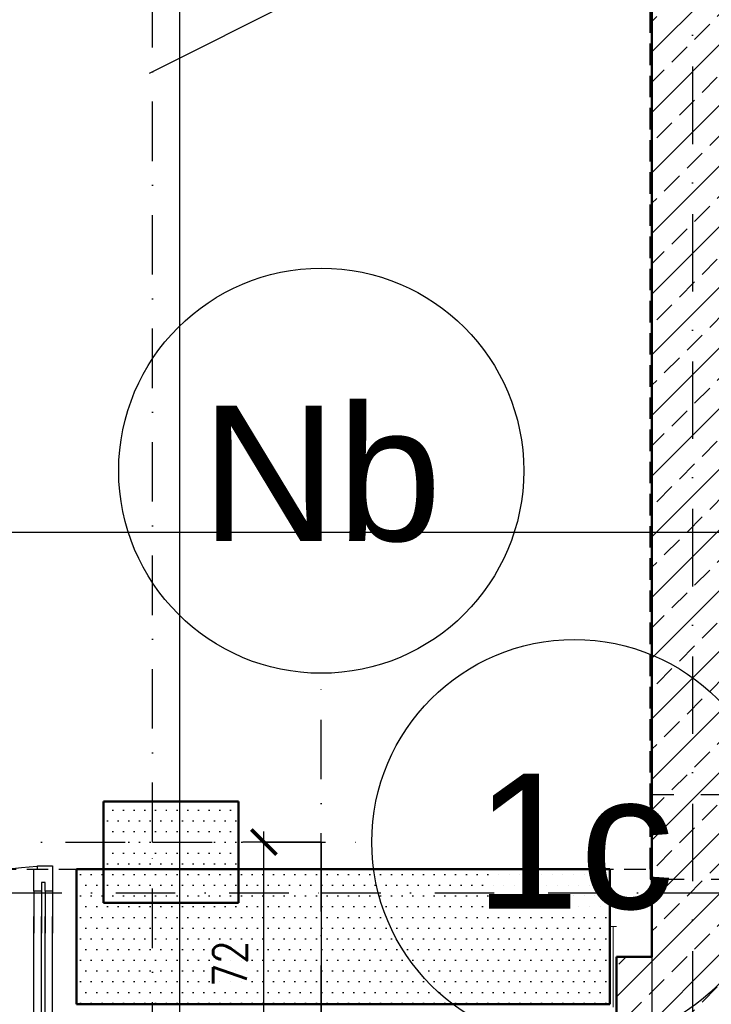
# Model space of a CAD drawing. Header units: millimetres. Extents: x 489 to 7736, y 461 to 5981.
# Tile 50 of 62: x 5679 to 5884, y 2600 to 2891. Entities that reach past the tile are written whole.
import ezdxf
from ezdxf.enums import TextEntityAlignment as Align

# ---------------------------------------------------------------- set-up
doc = ezdxf.new("R2010")
doc.units = ezdxf.units.MM
for name, pattern in [('DOT___DASHED', [33.523888, 17.638888, -8.819444, 0.01, -7.055556]), ('HIDDEN', [9.525, 6.35, -3.175]), ('MP', [0.36, 0.2, -0.16])]:
    doc.linetypes.add(name, pattern=pattern)
for name, color, linetype in [('BA_odn', 7, 'Continuous'), ('WK-Drzwi', 9, 'Continuous'), ('WK-Opis', 143, 'Continuous'), ('WK-Siatka', 240, 'DOT___DASHED'), ('WK-Wymiary', 8, 'Continuous'), ('WK-Ściany', 7, 'Continuous'), ('zslupy', 2, 'Continuous')]:
    doc.layers.add(name, color=color, linetype=linetype)
doc.layers.add('WK-izolacja termiczna II', color=124, linetype='BATTING', lineweight=0)
doc.layers.add('WK-widok', color=8, linetype='Continuous', lineweight=0)
doc.layers.add('WK-Pomieszczenia', color=173, linetype='Continuous', plot=False)
doc.styles.add('Arial', font='micross.ttf', dxfattribs={"width": 0.9})
doc.styles.add('BIKWYM', font='bikromsw.shx', dxfattribs={"width": 0.8})
doc.styles.add('RomanS-Narrow', font='romans.shx', dxfattribs={"width": 0.8})
doc.styles.get("Standard").update_dxf_attribs({"font": 'ARIAL.TTF'})
doc.linetypes.add('BATTING', pattern='A,0.00254,-2.54,[134,ltypeshp.shx,S=2.54,R=0,X=-2.54,Y=0],-5.08,[134,ltypeshp.shx,S=2.54,R=180,X=2.54,Y=0],-2.54', length=10.16254)
doc.dimstyles.new('BA_KR2_100', dxfattribs={"dimtxt": 25, "dimasz": 1.666667, "dimexe": 24, "dimexo": 0, "dimgap": 0, "dimtad": 0, "dimdec": 1, "dimrnd": 0.5, "dimzin": 9, "dimdsep": 46, "dimtxsty": 'BIKWYM', "dimblk": 'WYM-KR2', "dimcen": 0, "dimdle": 20, "dimclrd": 256, "dimclre": 256, "dimclrt": 7, "dimadec": 0, "dimazin": 0, "dimtfac": 0.033333, "dimtdec": 1, "dimtmove": 0, "dimatfit": 3, "dimldrblk": 'WYM-KR2', "dimfxl": 0, "dimtvp": 0.8, "dimtolj": 1, "dimarcsym": 0})
doc.dimstyles.get("Standard").update_dxf_attribs({"dimtxt": 0.18, "dimasz": 0.18, "dimexe": 0.18, "dimexo": 0.0625, "dimgap": 0.09, "dimtad": 0, "dimtih": 1, "dimtoh": 1, "dimdec": 4, "dimzin": 0, "dimdsep": 46, "dimtxsty": 'Standard', "dimcen": 0.09, "dimadec": 0, "dimazin": 0, "dimtfac": 1, "dimtdec": 4, "dimtofl": 0, "dimtmove": 0, "dimatfit": 3, "dimfxl": 0, "dimtolj": 1, "dimtzin": 0, "dimarcsym": 0})
pattern_1 = [(0, (699.431, 930.084), (1.5875, 3.175), [0, -3.175])]

# ---------------------------------------------------------------- blocks, each defined once
blk = doc.blocks.new('_ArchTick')
at = {"color": 0, "linetype": 'ByBlock', "const_width": 15}
blk.add_lwpolyline([(-50, -50), (50, 50)], dxfattribs=at)
blk = doc.blocks.new('*D895')
at = {"layer": 'Defpoints', "color": 0}
for p in [(5751.18, 2647.81), (5768.18, 2647.81), (5878.18, 2575.81)]:
    blk.add_point(p, dxfattribs=at)
at = {"layer": 'WK-widok', "color": 8, "lineweight": -2, "ltscale": 1.3}
for p, q in [((5751.18, 2572.69), (5751.18, 2650.94)), ((5768.18, 2647.81), (5744.93, 2647.81)), ((5878.18, 2575.81), (5744.93, 2575.81))]:
    blk.add_line(p, q, dxfattribs=at)
at = {"layer": 'WK-widok', "color": 8, "linetype": 'ByBlock', "lineweight": -2, "xscale": 0.075, "yscale": 0.075, "zscale": 0.075}
for p, rotation in [((5751.18, 2647.81), 90), ((5751.18, 2575.81), 270)]:
    blk.add_blockref('_ArchTick', p, dxfattribs=dict(at, rotation=rotation))
at = {"layer": 'WK-widok', "color": 7, "insert": (5741.18, 2611.81), "char_height": 10, "attachment_point": 5, "rotation": 90, "style": 'RomanS-Narrow'}
blk.add_mtext('\\A1;72', dxfattribs=at)
blk = doc.blocks.new('*D896')
at = {"layer": 'Defpoints', "color": 0}
for p in [(5768.18, 2647.81), (5878.18, 2575.81), (5878.18, 2558.2)]:
    blk.add_point(p, dxfattribs=at)
at = {"layer": 'WK-widok', "color": 8, "lineweight": -2, "ltscale": 1.3}
for p, q in [((5768.18, 2647.81), (5768.18, 2551.95)), ((5878.18, 2575.81), (5878.18, 2551.95)), ((5765.06, 2558.2), (5881.31, 2558.2))]:
    blk.add_line(p, q, dxfattribs=at)
at = {"layer": 'WK-widok', "color": 8, "linetype": 'ByBlock', "lineweight": -2, "xscale": 0.075, "yscale": 0.075, "zscale": 0.075, "rotation": 180}
blk.add_blockref('_ArchTick', (5768.18, 2558.2), dxfattribs=at)
at = {"layer": 'WK-widok', "color": 8, "linetype": 'ByBlock', "lineweight": -2, "xscale": 0.075, "yscale": 0.075, "zscale": 0.075}
blk.add_blockref('_ArchTick', (5878.18, 2558.2), dxfattribs=at)
at = {"layer": 'WK-widok', "color": 7, "insert": (5823.18, 2568.2), "char_height": 10, "attachment_point": 5, "style": 'RomanS-Narrow'}
blk.add_mtext('\\A1;110', dxfattribs=at)
blk = doc.blocks.new('WYM-KR2')
at = {"color": 0, "linetype": 'ByBlock'}
blk.add_line((0, 0), (-12.99, -7.5), dxfattribs=at)
blk.add_line((0, 0), (-12.99, 0))
blk = doc.blocks.new('*D910')
at = {"layer": 'BA_odn', "lineweight": -2}
blk.add_line((4680.49, 2739.56), (6371.34, 2739.56), dxfattribs=at)
at = {"layer": 'Defpoints', "color": 0}
for p in [(4678.82, 2739.56), (6373.01, 2739.56), (6373.01, 2739.56)]:
    blk.add_point(p, dxfattribs=at)
at = {"layer": 'BA_odn', "linetype": 'ByBlock', "lineweight": -2, "xscale": 1.666666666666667, "yscale": 1.666666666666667, "zscale": 1.666666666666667, "rotation": 180}
blk.add_blockref('WYM-KR2', (4678.82, 2739.56), dxfattribs=at)
at = {"layer": 'BA_odn', "linetype": 'ByBlock', "lineweight": -2, "xscale": 1.666666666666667, "yscale": 1.666666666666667, "zscale": 1.666666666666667}
blk.add_blockref('WYM-KR2', (6373.01, 2739.56), dxfattribs=at)
blk = doc.blocks.new('*D911')
at = {"layer": 'BA_odn', "lineweight": -2}
blk.add_line((4680.49, 2739.56), (6371.34, 2739.56), dxfattribs=at)
at = {"layer": 'Defpoints', "color": 0}
for p in [(4678.82, 2739.56), (6373.01, 2739.56), (6373.01, 2739.56)]:
    blk.add_point(p, dxfattribs=at)
at = {"layer": 'BA_odn', "linetype": 'ByBlock', "lineweight": -2, "xscale": 1.666666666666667, "yscale": 1.666666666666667, "zscale": 1.666666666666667, "rotation": 180}
blk.add_blockref('WYM-KR2', (4678.82, 2739.56), dxfattribs=at)
at = {"layer": 'BA_odn', "linetype": 'ByBlock', "lineweight": -2, "xscale": 1.666666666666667, "yscale": 1.666666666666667, "zscale": 1.666666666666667}
blk.add_blockref('WYM-KR2', (6373.01, 2739.56), dxfattribs=at)
blk = doc.blocks.new('BubbleDef')
at = {"color": 0, "linetype": 'Continuous'}
blk.add_circle((0, 0), 1.5, dxfattribs=at)
at = {"color": 0, "linetype": 'Continuous', "style": 'Arial'}
blk.add_attdef('LABEL', text='', height=1, dxfattribs=at).set_placement((0, 0), align=Align.MIDDLE)
blk = doc.blocks.new('L2')
at = {"color": 8}
for p, q in [((7.5, 5), (20, 5)), ((7.5, 0), (20, 0))]:
    blk.add_line(p, q, dxfattribs=at)
at = {"color": 4}
for p, q in [((7.5, 3), (20, 3)), ((7.5, 2), (20, 2))]:
    blk.add_line(p, q, dxfattribs=at)
blk.add_lwpolyline([(0, 1), (0, 5), (7.5, 5), (7.5, 3), (5, 3), (5, 2), (7.5, 2), (7.5, 0), (1, 0), (1, 1)], close=True)
blk = doc.blocks.new('L3')
at = {"color": 8}
for p, q in [((-15, 2.5), (15, 2.5)), ((-15, -2.5), (15, -2.5))]:
    blk.add_line(p, q, dxfattribs=at)
for p, q in [((-22.5, -0.5), (-22.5, 0.5)), ((22.5, -0.5), (22.5, 0.5))]:
    blk.add_line(p, q)
at = {"color": 4}
for p, q in [((-15, 0.5), (15, 0.5)), ((-15, 0.5), (15, 0.5)), ((-15, -0.5), (15, -0.5)), ((-15, -0.5), (15, -0.5))]:
    blk.add_line(p, q, dxfattribs=at)

msp = doc.modelspace()

# ---------------------------------------------------------------- hatches: boundary and pattern name
at = {"layer": 'WK-Ściany', "linetype": 'Continuous', "lineweight": 0}
h = msp.add_hatch(dxfattribs=at)
h.set_pattern_fill('ANSI33', color=5, scale=2, style=0)
h.set_pattern_definition([(45, (699.431, 930.084), (-8.980256, 8.980256), []), (45, (708.411, 930.084), (-8.980256, 8.980256), [6.35, -3.175])])
h.paths.add_polyline_path([(5866.18, 3071.31), (5890.18, 3071.31), (5890.18, 3218.31), (5866.18, 3218.31)], flags=0)
h.paths.add_polyline_path([(5890.18, 2971.31), (5866.18, 2971.31), (5866.18, 2613.81), (5890.18, 2613.81)], flags=0)
at = {"layer": 'WK-Ściany', "linetype": 'Continuous', "lineweight": -3}
h = msp.add_hatch(dxfattribs=at)
h.set_pattern_fill('DOTS', color=253, scale=2, style=0)
h.set_pattern_definition(pattern_1)
h.paths.add_polyline_path([(5703.68, 2659.81), (5703.68, 2629.81), (5743.68, 2629.81), (5743.68, 2659.81)], flags=0)
h = msp.add_hatch(dxfattribs=at)
h.set_pattern_fill('DOTS', color=253, scale=2, style=0)
h.set_pattern_definition(pattern_1)
h.paths.add_polyline_path([(5695.68, 2639.81), (5695.68, 2599.81), (5749.68, 2599.81), (5749.68, 2639.81)], flags=0)
h = msp.add_hatch(dxfattribs=at)
h.set_pattern_fill('DOTS', color=253, scale=2, angle=360, style=0)
h.set_pattern_definition([(360, (699.431, 930.084), (1.5875, 3.175), [0, -3.175])])
h.paths.add_polyline_path([(5749.68, 2639.81), (5749.68, 2599.81), (5853.68, 2599.81), (5853.68, 2639.81)], flags=0)
at = {"layer": 'WK-Ściany', "linetype": 'Continuous', "lineweight": 0}
h = msp.add_hatch(dxfattribs=at)
h.set_pattern_fill('ANSI33', color=5, scale=2, style=0)
h.set_pattern_definition([(45, (699.431, 930.084), (-8.980256, 8.980256), []), (45, (708.411, 930.084), (-8.980256, 8.980256), [6.35, -3.175])])
h.paths.add_polyline_path([(5855.68, 2613.81), (5855.68, 2589.81), (6523.68, 2589.81), (6523.68, 2609.75), (6499.68, 2609.75), (6499.68, 2613.81), (5890.18, 2613.81), (5866.18, 2613.81)], flags=0)

# ---------------------------------------------------------------- linework, layer by layer
at = {"layer": 'WK-Drzwi', "color": 8, "linetype": 'Continuous', "lineweight": -3, "extrusion": (0, 0, -1)}
msp.add_arc((-5688.55, 2550.81), 90, 0, 90, dxfattribs=at)
at = {"layer": 'WK-izolacja termiczna II', "linetype": 'BATTING', "ltscale": 0.1}
for points in [[(5855.68, 2622.81), (5853.68, 2622.81)], [(5854.7, 2622.81), (5854.7, 2598.95)]]:
    msp.add_lwpolyline(points, dxfattribs=at)
at = {"layer": 'WK-Opis'}
msp.add_line((5717.27, 2875.59), (5990.07, 3012.09), dxfattribs=at)
at = {"layer": 'WK-Pomieszczenia', "color": 173, "linetype": 'HIDDEN', "lineweight": -3}
for p, q in [((5865.68, 2639.81), (5865.67, 3217.81)), ((5703.68, 2639.81), (5703.68, 2659.81)), ((5703.68, 2659.81), (5743.68, 2659.81)), ((5743.68, 2659.81), (5743.68, 2639.81)), ((5585.68, 2639.81), (5703.68, 2639.81)), ((5743.68, 2639.81), (5865.68, 2639.81))]:
    msp.add_line(p, q, dxfattribs=at)
at = {"layer": 'WK-Siatka', "color": 240, "linetype": 'DOT___DASHED', "lineweight": -3}
for p, q in [((5718.18, 2647.81), (5718.18, 4267.81)), ((5768.18, 2632.81), (5768.18, 2697.81)), ((5768.18, 2632.81), (5768.18, 2697.81)), ((4583.18, 2647.81), (5718.18, 2647.81)), ((5718.18, 2647.81), (5783.18, 2647.81)), ((5718.18, 2582.81), (5718.18, 2647.81)), ((1875.32, 2632.81), (5768.18, 2632.81)), ((5768.18, 946.58), (5768.18, 2632.81)), ((5768.18, 2632.81), (5908.18, 2632.81))]:
    msp.add_line(p, q, dxfattribs=at)
at = {"layer": 'WK-Siatka', "color": 240, "linetype": 'DOT___DASHED', "lineweight": -3, "ltscale": 1.3}
msp.add_line((5878.18, 3226.84), (5878.18, 2575.81), dxfattribs=at)
at = {"layer": 'WK-widok', "ltscale": 1.3}
msp.add_line((5743.68, 2659.81), (5743.68, 2639.81), dxfattribs=at)
at = {"layer": 'WK-Wymiary', "ltscale": 1.3}
for points in [[(5726.18, 3218.31), (5726.18, 2531.83)], [(5866.18, 3218.31), (5866.18, 2531.83)]]:
    msp.add_lwpolyline(points, dxfattribs=at)
at = {"layer": 'WK-Ściany', "color": 7, "linetype": 'Continuous', "lineweight": 50}
for p, q in [((5866.18, 2971.31), (5866.18, 2613.81)), ((5703.68, 2659.81), (5703.68, 2629.81)), ((5743.68, 2659.81), (5703.68, 2659.81)), ((5743.68, 2629.81), (5743.68, 2659.81)), ((5695.68, 2639.81), (5695.68, 2599.81)), ((5749.68, 2639.81), (5695.68, 2639.81)), ((5853.68, 2639.81), (5749.68, 2639.81)), ((5853.68, 2599.81), (5853.68, 2639.81)), ((5703.68, 2629.81), (5743.68, 2629.81)), ((5855.68, 2613.81), (5855.68, 2589.81)), ((5866.18, 2613.81), (5855.68, 2613.81)), ((5695.68, 2599.81), (5749.68, 2599.81)), ((5749.68, 2599.81), (5853.68, 2599.81))]:
    msp.add_line(p, q, dxfattribs=at)
at = {"layer": 'zslupy', "linetype": 'MP', "ltscale": 50}
msp.add_lwpolyline([(5865.68, 2636.81), (5890.68, 2636.81), (5890.68, 2661.81), (5865.68, 2661.81)], close=True, dxfattribs=at)

# ---------------------------------------------------------------- block references
at = {"layer": 'WK-Drzwi', "color": 9, "linetype": 'Continuous', "lineweight": -3, "yscale": 1.0999999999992, "rotation": 270}
msp.add_blockref('L2', (5683.05, 2640.81), dxfattribs=at)
at = {"layer": 'WK-Drzwi', "color": 9, "linetype": 'Continuous', "lineweight": -3, "extrusion": (0, 0, -1), "xscale": 1.99999999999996, "yscale": 1.1, "zscale": -1, "rotation": 89.99999999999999}
msp.add_blockref('L3', (-5685.8, 2595.81), dxfattribs=at)
at = {"layer": 'WK-Siatka', "color": 240, "linetype": 'DOT___DASHED', "lineweight": -3, "ltscale": 1.3, "xscale": 40, "yscale": 40, "zscale": 40}
for p, values in [((5768.18, 2757.81), {'LABEL': 'Nb'}), ((5768.18, 2757.81), {'LABEL': 'Nb'}), ((5843.18, 2647.81), {'LABEL': '1c'})]:
    msp.add_blockref('BubbleDef', p, dxfattribs=at).add_auto_attribs(values)

# ---------------------------------------------------------------- dimensions: what is measured, and where the dimension line sits
at = {"layer": 'BA_odn'}
for picture in ['*D910', '*D911']:
    dim = msp.add_aligned_dim(p1=(4678.82, 2739.56), p2=(6373.01, 2739.56), distance=0, text=' ', dimstyle='BA_KR2_100', override={"dimblk1": 'WYM-KR2', "dimblk2": 'WYM-KR2', "dimsah": 1, "dimse1": 1, "dimse2": 1}, dxfattribs=at)
    dim.commit()
    dim.dimension.update_dxf_attribs({"geometry": picture, "text_midpoint": (5525.91, 2739.56)})
at = {"layer": 'WK-widok', "ltscale": 1.3}
dim = msp.add_linear_dim(base=(5751.18, 2647.81), p1=(5878.18, 2575.81), p2=(5768.18, 2647.81), angle=90, dimstyle='Standard', override={"dimtxt": 10, "dimasz": 0.075, "dimexe": 6.25, "dimexo": 0, "dimgap": 5, "dimtad": 1, "dimtih": 0, "dimtoh": 0, "dimdec": 1, "dimrnd": 0.1, "dimzin": 9, "dimtxsty": 'RomanS-Narrow', "dimblk": 'ArchTick', "dimcen": 0.125, "dimdle": 3.125, "dimclrd": 8, "dimclre": 8, "dimclrt": 7, "dimadec": 2, "dimtdec": 1, "dimtofl": 1, "dimtmove": 2, "dimatfit": 2, "dimfxl": 6.25}, dxfattribs=at)
dim.commit()
dim.dimension.update_dxf_attribs({"geometry": '*D895', "text_midpoint": (5741.18, 2611.81)})
dim = msp.add_linear_dim(base=(5878.18, 2558.2), p1=(5768.18, 2647.81), p2=(5878.18, 2575.81), dimstyle='Standard', override={"dimtxt": 10, "dimasz": 0.075, "dimexe": 6.25, "dimexo": 0, "dimgap": 5, "dimtad": 1, "dimtih": 0, "dimtoh": 0, "dimdec": 1, "dimrnd": 0.1, "dimzin": 9, "dimtxsty": 'RomanS-Narrow', "dimblk": 'ArchTick', "dimcen": 0.125, "dimdle": 3.125, "dimclrd": 8, "dimclre": 8, "dimclrt": 7, "dimadec": 2, "dimtdec": 1, "dimtofl": 1, "dimtmove": 2, "dimatfit": 2, "dimfxl": 6.25}, dxfattribs=at)
dim.commit()
dim.dimension.update_dxf_attribs({"geometry": '*D896', "text_midpoint": (5823.18, 2568.2)})

doc.saveas('drawing.dxf')
